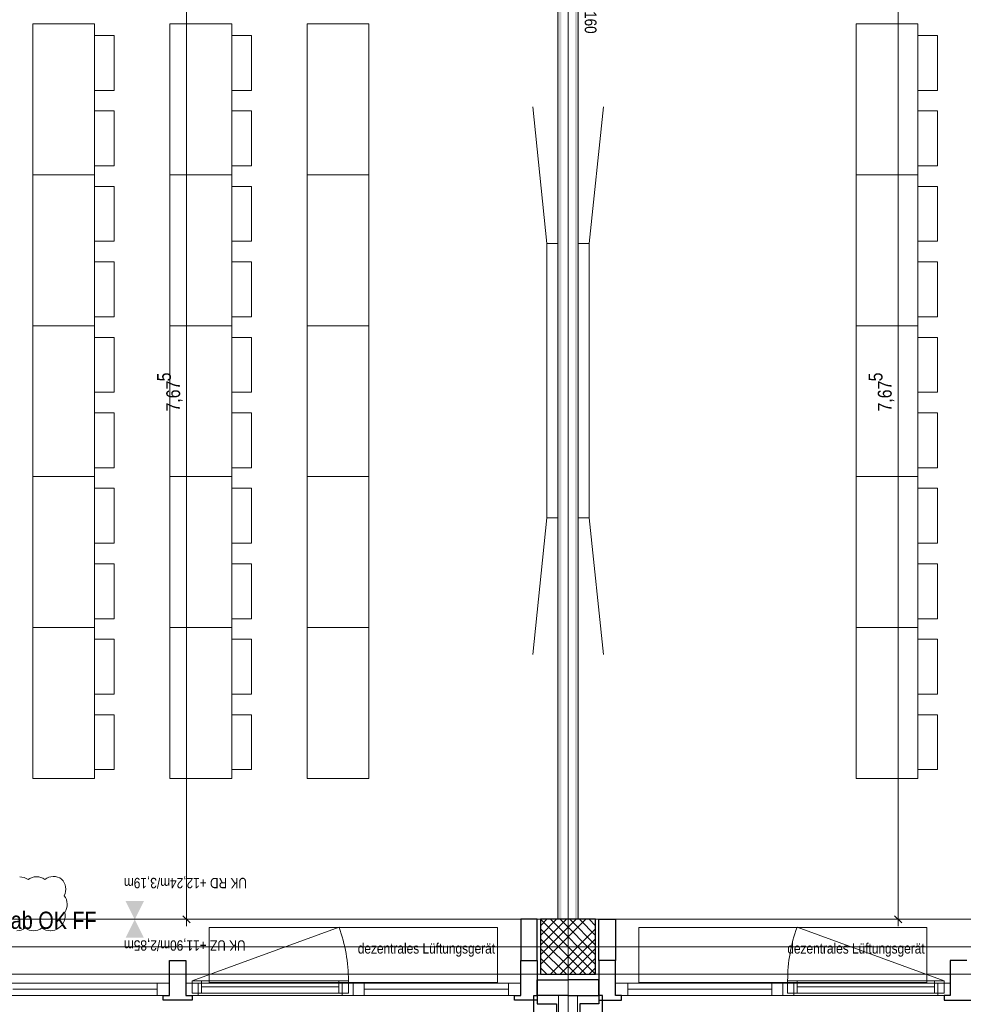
# Model space of a CAD drawing. Extents: x -620 to 300, y 62 to 1112.
# Tile 110 of 226: x -370 to -233, y 376 to 520. Entities that reach past the tile are written whole.
import ezdxf
from ezdxf.lldxf.tags import DXFTag

# ---------------------------------------------------------------- set-up
doc = ezdxf.new("R2010")
doc.units = 0
doc.layers.get('0').update_dxf_attribs({"lineweight": 13})
for name, color, linetype, lineweight, true_color in [('00 -Bauelemente -Gipskarton', 7, 'Continuous', 9, 0xff7fe6), ('30 -33 Aussenwände- 3 Aussenstützen', 7, 'Continuous', 50, 0x0000dd), ('30 -33 Aussenwände- 7 Fassade_ Elemente', 7, 'Continuous', 9, 0x00aacc), ('30 -34 Innenwände- 2 nichttragend', 7, 'Continuous', 18, 0xff7fe6), ('30 -35 Decken- 1 Konstruktion-Träger- Stahlbeton', 7, 'Continuous', 13, 0x33aa00), ('60- 61 allgemeine Ausstattung- 1 Möbel', 9, 'Continuous', 9, 0x808080), ('70 -76 Bemaßung- 2 Allgemein', 9, 'Continuous', 5, 0x808080), ('70 -77 Revision- 2 Wolken', 7, 'Continuous', 18, 0x944cff)]:
    doc.layers.add(name, color=color, linetype=linetype, lineweight=lineweight, true_color=true_color)
doc.layers.add('70 -71 Achsen- 1 Gebäudeachsen', color=7, linetype='STRICHPUNKT2-A06CPVSFL0', lineweight=18)
doc.layers.add('70 -75 Raumstempel- 3 Wandstempel', color=7, linetype='Continuous', lineweight=50)
doc.styles.get("Standard").update_dxf_attribs({"font": 'ARIALN.TTF'})
tags = doc.linetypes.add('grob-A06CPVSAL0', pattern=[14, 3, -8, 3]).pattern_tags.tags
tags[8:9] = [DXFTag(74, 4), DXFTag(75, 0), DXFTag(340, '0'), DXFTag(46, 0.0), DXFTag(50, 0.0), DXFTag(44, 0.0), DXFTag(45, 0.0)]
tags[6:7] = [DXFTag(74, 4), DXFTag(75, 0), DXFTag(340, '0'), DXFTag(46, 0.0), DXFTag(50, 0.0), DXFTag(44, 0.0), DXFTag(45, 0.0)]
tags[4:5] = [DXFTag(74, 4), DXFTag(75, 0), DXFTag(340, '0'), DXFTag(46, 0.0), DXFTag(50, 0.0), DXFTag(44, 0.0), DXFTag(45, 0.0)]
tags = doc.linetypes.add('STRICHPUNKT2-A06CPVSFL0', pattern=[12.7, 6.35, -3.175, 0, -3.175]).pattern_tags.tags
tags[10:11] = [DXFTag(74, 4), DXFTag(75, 0), DXFTag(340, '0'), DXFTag(46, 0.0), DXFTag(50, 0.0), DXFTag(44, 0.0), DXFTag(45, 0.0)]
tags[8:9] = [DXFTag(74, 4), DXFTag(75, 0), DXFTag(340, '0'), DXFTag(46, 0.0), DXFTag(50, 0.0), DXFTag(44, 0.0), DXFTag(45, 0.0)]
tags[6:7] = [DXFTag(74, 4), DXFTag(75, 0), DXFTag(340, '0'), DXFTag(46, 0.0), DXFTag(50, 0.0), DXFTag(44, 0.0), DXFTag(45, 0.0)]
tags[4:5] = [DXFTag(74, 4), DXFTag(75, 0), DXFTag(340, '0'), DXFTag(46, 0.0), DXFTag(50, 0.0), DXFTag(44, 0.0), DXFTag(45, 0.0)]

# ---------------------------------------------------------------- blocks, each defined once
blk = doc.blocks.new('Referenz-A06CPVSGL0')
at = {"layer": '00 -Bauelemente -Gipskarton', "color": 0, "linetype": 'Continuous', "lineweight": 0, "ltscale": 0.13}
for points in [[(-291.83, 545.45), (-292.08, 545.45), (-291.83, 388.45), (-292.08, 388.45)], [(-291.58, 545.45), (-291.83, 545.45), (-291.58, 388.45), (-291.83, 388.45)], [(-289.33, 545.45), (-289.58, 545.45), (-289.33, 388.45), (-289.58, 388.45)], [(-289.08, 545.45), (-289.33, 545.45), (-289.08, 388.45), (-289.33, 388.45)]]:
    blk.add_solid(points, dxfattribs=at)
at = {"layer": '30 -33 Aussenwände- 3 Aussenstützen', "color": 0, "lineweight": 9}
for p, q in [((-294.58, 388.45), (-286.58, 380.45)), ((-287.99, 388.45), (-294.58, 381.87)), ((-289.41, 388.45), (-294.58, 383.28)), ((-290.82, 388.45), (-294.58, 384.7)), ((-292.24, 388.45), (-294.58, 386.11)), ((-293.65, 388.45), (-294.58, 387.52)), ((-293.16, 388.45), (-286.58, 381.87)), ((-291.75, 388.45), (-286.58, 383.28)), ((-290.34, 388.45), (-286.58, 384.7)), ((-288.92, 388.45), (-286.58, 386.11)), ((-287.51, 388.45), (-286.58, 387.52)), ((-294.58, 387.04), (-287.99, 380.45)), ((-286.58, 387.04), (-293.16, 380.45)), ((-294.58, 385.62), (-289.41, 380.45)), ((-286.58, 385.62), (-291.75, 380.45)), ((-290.58, 385.45), (-290.58, 383.45)), ((-294.58, 384.21), (-290.82, 380.45)), ((-291.58, 384.45), (-289.58, 384.45)), ((-286.58, 384.21), (-290.34, 380.45)), ((-294.58, 382.8), (-292.24, 380.45)), ((-286.58, 382.8), (-288.92, 380.45)), ((-294.58, 381.38), (-293.65, 380.45)), ((-286.58, 381.38), (-287.51, 380.45))]:
    blk.add_line(p, q, dxfattribs=at)
at = {"layer": '30 -33 Aussenwände- 3 Aussenstützen', "color": 0, "linetype": 'Continuous', "lineweight": 25, "ltscale": 0.25}
for p, q in [((-286.58, 388.45), (-294.58, 388.45)), ((-294.58, 388.45), (-294.58, 380.45)), ((-286.58, 380.45), (-286.58, 388.45)), ((-294.58, 380.45), (-286.58, 380.45))]:
    blk.add_line(p, q, dxfattribs=at)
at = {"layer": '30 -33 Aussenwände- 7 Fassade_ Elemente', "color": 0, "linetype": 'Continuous', "ltscale": 0.13}
for p, q in [((-451.08, 388.45), (-295.08, 388.45)), ((-295.08, 388.45), (-295.08, 377.35)), ((-130.08, 388.45), (-286.08, 388.45)), ((-286.08, 388.45), (-286.08, 377.35)), ((-290.58, 383.45), (-290.58, 385.45)), ((-290.58, 383.45), (-290.58, 385.45)), ((-291.58, 384.45), (-289.58, 384.45)), ((-289.58, 384.45), (-291.58, 384.45)), ((-348.68, 379.15), (-373.08, 379.15)), ((-348.68, 377.35), (-348.68, 379.15)), ((-321.88, 379.15), (-346.28, 379.15)), ((-346.28, 379.15), (-346.28, 377.35)), ((-322.58, 379.5), (-345.38, 379.5)), ((-345.38, 379.5), (-345.38, 377.7)), ((-322.58, 377.7), (-322.58, 379.5)), ((-297.48, 379.15), (-321.88, 379.15)), ((-321.88, 379.15), (-321.88, 377.35)), ((-297.48, 377.35), (-297.48, 379.15)), ((-283.68, 377.35), (-283.68, 379.15)), ((-283.68, 379.15), (-259.28, 379.15)), ((-259.28, 379.15), (-259.28, 377.35)), ((-259.28, 379.15), (-234.88, 379.15)), ((-258.58, 377.7), (-258.58, 379.5)), ((-258.58, 379.5), (-235.78, 379.5)), ((-235.78, 379.5), (-235.78, 377.7)), ((-234.88, 379.15), (-234.88, 377.35)), ((-345.38, 377.7), (-322.58, 377.7)), ((-235.78, 377.7), (-258.58, 377.7)), ((-373.08, 377.35), (-348.68, 377.35)), ((-346.28, 377.35), (-321.88, 377.35)), ((-321.88, 377.35), (-297.48, 377.35)), ((-295.08, 377.35), (-291.98, 377.35)), ((-291.98, 377.35), (-291.98, 372.51)), ((-286.08, 377.35), (-289.18, 377.35)), ((-289.18, 377.35), (-289.18, 372.51)), ((-259.28, 377.35), (-283.68, 377.35)), ((-234.88, 377.35), (-259.28, 377.35))]:
    blk.add_line(p, q, dxfattribs=at)
at = {"layer": '30 -33 Aussenwände- 7 Fassade_ Elemente', "color": 0, "linetype": 'Continuous', "lineweight": 25, "ltscale": 0.25}
for p, q in [((-295.08, 388.45), (-297.48, 388.45)), ((-297.48, 388.45), (-297.48, 382.45)), ((-295.08, 382.45), (-295.08, 388.45)), ((-286.08, 382.45), (-286.08, 388.45)), ((-286.08, 388.45), (-283.68, 388.45)), ((-283.68, 388.45), (-283.68, 382.45)), ((-348.68, 377.35), (-348.68, 382.45)), ((-348.68, 382.45), (-346.28, 382.45)), ((-346.28, 382.45), (-346.28, 377.35)), ((-297.48, 377.35), (-297.48, 382.45)), ((-297.48, 382.45), (-295.08, 382.45)), ((-295.08, 382.45), (-295.08, 376.65)), ((-283.68, 382.45), (-286.08, 382.45)), ((-286.08, 382.45), (-286.08, 376.65)), ((-283.68, 377.35), (-283.68, 382.45)), ((-232.48, 382.45), (-234.88, 382.45)), ((-234.88, 382.45), (-234.88, 377.35)), ((-295.08, 377.35), (-295.08, 379.65)), ((-295.08, 379.65), (-290.58, 379.65)), ((-286.08, 379.65), (-290.58, 379.65)), ((-286.08, 377.35), (-286.08, 379.65)), ((-349.58, 376.65), (-349.58, 377.35)), ((-349.58, 377.35), (-348.68, 377.35)), ((-345.38, 376.65), (-349.58, 376.65)), ((-346.28, 377.35), (-345.38, 377.35)), ((-345.38, 377.35), (-345.38, 376.65)), ((-298.38, 376.65), (-298.38, 377.35)), ((-298.38, 377.35), (-297.48, 377.35)), ((-295.08, 376.65), (-298.38, 376.65)), ((-295.58, 373.51), (-295.58, 377.35)), ((-295.58, 377.35), (-295.08, 377.35)), ((-290.58, 377.35), (-295.08, 377.35)), ((-295.08, 377.35), (-295.08, 376.15)), ((-295.08, 376.15), (-292.28, 376.15)), ((-292.28, 376.15), (-292.28, 373.51)), ((-290.58, 377.35), (-286.08, 377.35)), ((-286.08, 376.15), (-288.88, 376.15)), ((-288.88, 376.15), (-288.88, 373.51)), ((-286.08, 377.35), (-286.08, 376.15)), ((-285.58, 377.35), (-286.08, 377.35)), ((-286.08, 376.65), (-282.78, 376.65)), ((-285.58, 373.51), (-285.58, 377.35)), ((-282.78, 377.35), (-283.68, 377.35)), ((-282.78, 376.65), (-282.78, 377.35)), ((-234.88, 377.35), (-235.78, 377.35)), ((-235.78, 377.35), (-235.78, 376.65)), ((-235.78, 376.65), (-231.58, 376.65))]:
    blk.add_line(p, q, dxfattribs=at)
at = {"layer": '30 -33 Aussenwände- 7 Fassade_ Elemente', "color": 0, "linetype": 'grob-A06CPVSAL0', "ltscale": 0.13}
for p, q in [((-345.38, 379.5), (-323.95, 387.3)), ((-300.88, 387.25), (-342.88, 387.25)), ((-342.88, 387.25), (-342.88, 379.25)), ((-300.88, 379.25), (-300.88, 387.25)), ((-238.28, 387.25), (-280.28, 387.25)), ((-280.28, 387.25), (-280.28, 379.25)), ((-235.78, 379.5), (-257.2, 387.3)), ((-238.28, 379.25), (-238.28, 387.25)), ((-342.88, 379.25), (-300.88, 379.25)), ((-280.28, 379.25), (-238.28, 379.25))]:
    blk.add_line(p, q, dxfattribs=at)
at = {"layer": '30 -33 Aussenwände- 7 Fassade_ Elemente', "color": 0, "linetype": 'Continuous', "lineweight": 18, "ltscale": 0.18}
for p, q in [((-297.48, 377.35), (-297.48, 382.45)), ((-297.48, 382.45), (-295.08, 382.45)), ((-295.08, 382.45), (-295.08, 376.65)), ((-283.68, 382.45), (-286.08, 382.45)), ((-286.08, 382.45), (-286.08, 376.65)), ((-283.68, 377.35), (-283.68, 382.45)), ((-348.68, 379.15), (-350.48, 379.15)), ((-350.48, 379.15), (-350.48, 377.35)), ((-348.68, 377.35), (-348.68, 379.15)), ((-344.48, 379.15), (-346.28, 379.15)), ((-346.28, 379.15), (-346.28, 377.35)), ((-343.98, 379.5), (-345.38, 379.5)), ((-345.38, 379.5), (-345.38, 377.7)), ((-344.48, 377.35), (-344.48, 379.15)), ((-343.98, 377.7), (-343.98, 379.5)), ((-322.58, 379.5), (-323.98, 379.5)), ((-323.98, 379.5), (-323.98, 377.7)), ((-321.88, 379.15), (-323.48, 379.15)), ((-323.48, 379.15), (-323.48, 377.35)), ((-322.58, 377.7), (-322.58, 379.5)), ((-321.88, 377.35), (-321.88, 379.15)), ((-320.28, 379.15), (-321.88, 379.15)), ((-320.28, 377.35), (-320.28, 379.15)), ((-297.48, 379.15), (-299.28, 379.15)), ((-299.28, 379.15), (-299.28, 377.35)), ((-297.48, 377.35), (-297.48, 379.15)), ((-283.68, 377.35), (-283.68, 379.15)), ((-283.68, 379.15), (-281.88, 379.15)), ((-281.88, 379.15), (-281.88, 377.35)), ((-260.88, 377.35), (-260.88, 379.15)), ((-260.88, 379.15), (-259.28, 379.15)), ((-259.28, 377.35), (-259.28, 379.15)), ((-259.28, 379.15), (-257.68, 379.15)), ((-258.58, 377.7), (-258.58, 379.5)), ((-258.58, 379.5), (-257.18, 379.5)), ((-257.68, 379.15), (-257.68, 377.35)), ((-257.18, 379.5), (-257.18, 377.7)), ((-237.18, 377.7), (-237.18, 379.5)), ((-237.18, 379.5), (-235.78, 379.5)), ((-236.68, 377.35), (-236.68, 379.15)), ((-236.68, 379.15), (-234.88, 379.15)), ((-235.78, 379.5), (-235.78, 377.7)), ((-234.88, 379.15), (-234.88, 377.35)), ((-371.48, 378.25), (-350.48, 378.25)), ((-345.38, 377.7), (-343.98, 377.7)), ((-323.98, 378.6), (-343.98, 378.6)), ((-323.98, 377.7), (-322.58, 377.7)), ((-320.28, 378.25), (-299.28, 378.25)), ((-260.88, 378.25), (-281.88, 378.25)), ((-257.18, 377.7), (-258.58, 377.7)), ((-257.18, 378.6), (-237.18, 378.6)), ((-235.78, 377.7), (-237.18, 377.7)), ((-350.48, 377.35), (-348.68, 377.35)), ((-346.28, 377.35), (-344.48, 377.35)), ((-323.48, 377.35), (-321.88, 377.35)), ((-321.88, 377.35), (-320.28, 377.35)), ((-299.28, 377.35), (-297.48, 377.35)), ((-298.38, 376.65), (-298.38, 377.35)), ((-298.38, 377.35), (-297.48, 377.35)), ((-295.08, 376.65), (-298.38, 376.65)), ((-286.08, 376.65), (-282.78, 376.65)), ((-282.78, 377.35), (-283.68, 377.35)), ((-281.88, 377.35), (-283.68, 377.35)), ((-282.78, 376.65), (-282.78, 377.35)), ((-259.28, 377.35), (-260.88, 377.35)), ((-257.68, 377.35), (-259.28, 377.35)), ((-234.88, 377.35), (-236.68, 377.35))]:
    blk.add_line(p, q, dxfattribs=at)
at = {"layer": '30 -33 Aussenwände- 7 Fassade_ Elemente', "color": 0, "linetype": 'grob-A06CPVSAL0', "ltscale": 0.13}
for centre, major_axis in [((-345.38, 379.5), (22.8, 0)), ((-235.78, 379.5), (-21.42, 7.8))]:
    blk.add_ellipse(centre, major_axis=major_axis, ratio=1, start_param=0, end_param=0.349066, dxfattribs=at)
at = {"layer": '30 -34 Innenwände- 2 nichttragend', "color": 0, "linetype": 'Continuous', "ltscale": 0.18}
for p, q in [((-292.08, 545.45), (-292.08, 388.45)), ((-289.08, 545.45), (-289.08, 388.45)), ((-292.08, 388.45), (-289.08, 388.45))]:
    blk.add_line(p, q, dxfattribs=at)
at = {"layer": '30 -35 Decken- 1 Konstruktion-Träger- Stahlbeton', "color": 0, "linetype": 'grob-A06CPVSAL0', "lineweight": -2, "ltscale": 0.13}
for p, q in [((-451.58, 388.45), (35.42, 388.45)), ((-451.58, 380.45), (35.42, 380.45))]:
    blk.add_line(p, q, dxfattribs=at)
at = {"layer": '60- 61 allgemeine Ausstattung- 1 Möbel', "color": 0, "linetype": 'Continuous', "ltscale": 0.13}
for p, q in [((-368.6, 496.96), (-368.6, 518.96)), ((-368.6, 518.96), (-359.6, 518.96)), ((-359.6, 518.96), (-359.6, 496.96)), ((-348.6, 496.96), (-348.6, 518.96)), ((-348.6, 518.96), (-339.6, 518.96)), ((-339.6, 518.96), (-339.6, 496.96)), ((-328.6, 496.96), (-328.6, 518.96)), ((-328.6, 518.96), (-319.6, 518.96)), ((-319.6, 518.96), (-319.6, 496.96)), ((-248.6, 496.96), (-248.6, 518.96)), ((-248.6, 518.96), (-239.6, 518.96)), ((-239.6, 518.96), (-239.6, 496.96)), ((-359.6, 509.26), (-359.6, 517.26)), ((-359.6, 517.26), (-356.72, 517.26)), ((-356.72, 517.26), (-356.72, 509.26)), ((-339.6, 509.26), (-339.6, 517.26)), ((-339.6, 517.26), (-336.72, 517.26)), ((-336.72, 517.26), (-336.72, 509.26)), ((-239.6, 509.26), (-239.6, 517.26)), ((-239.6, 517.26), (-236.72, 517.26)), ((-236.72, 517.26), (-236.72, 509.26)), ((-356.72, 509.26), (-359.6, 509.26)), ((-336.72, 509.26), (-339.6, 509.26)), ((-236.72, 509.26), (-239.6, 509.26)), ((-293.68, 486.95), (-295.73, 506.85)), ((-287.48, 486.95), (-285.43, 506.85)), ((-359.6, 498.26), (-359.6, 506.26)), ((-359.6, 506.26), (-356.72, 506.26)), ((-356.72, 506.26), (-356.72, 498.26)), ((-339.6, 498.26), (-339.6, 506.26)), ((-339.6, 506.26), (-336.72, 506.26)), ((-336.72, 506.26), (-336.72, 498.26)), ((-239.6, 498.26), (-239.6, 506.26)), ((-239.6, 506.26), (-236.72, 506.26)), ((-236.72, 506.26), (-236.72, 498.26)), ((-356.72, 498.26), (-359.6, 498.26)), ((-336.72, 498.26), (-339.6, 498.26)), ((-236.72, 498.26), (-239.6, 498.26)), ((-359.6, 496.96), (-368.6, 496.96)), ((-368.6, 474.96), (-368.6, 496.96)), ((-368.6, 496.96), (-359.6, 496.96)), ((-359.6, 496.96), (-359.6, 474.96)), ((-339.6, 496.96), (-348.6, 496.96)), ((-348.6, 474.96), (-348.6, 496.96)), ((-348.6, 496.96), (-339.6, 496.96)), ((-339.6, 496.96), (-339.6, 474.96)), ((-319.6, 496.96), (-328.6, 496.96)), ((-328.6, 474.96), (-328.6, 496.96)), ((-328.6, 496.96), (-319.6, 496.96)), ((-319.6, 496.96), (-319.6, 474.96)), ((-239.6, 496.96), (-248.6, 496.96)), ((-248.6, 474.96), (-248.6, 496.96)), ((-248.6, 496.96), (-239.6, 496.96)), ((-239.6, 496.96), (-239.6, 474.96)), ((-359.6, 487.26), (-359.6, 495.26)), ((-359.6, 495.26), (-356.72, 495.26)), ((-356.72, 495.26), (-356.72, 487.26)), ((-339.6, 487.26), (-339.6, 495.26)), ((-339.6, 495.26), (-336.72, 495.26)), ((-336.72, 495.26), (-336.72, 487.26)), ((-239.6, 487.26), (-239.6, 495.26)), ((-239.6, 495.26), (-236.72, 495.26)), ((-236.72, 495.26), (-236.72, 487.26)), ((-356.72, 487.26), (-359.6, 487.26)), ((-336.72, 487.26), (-339.6, 487.26)), ((-293.68, 486.95), (-292.08, 486.95)), ((-293.68, 446.95), (-293.68, 486.95)), ((-292.08, 486.95), (-292.08, 446.95)), ((-289.08, 486.95), (-287.48, 486.95)), ((-289.08, 446.95), (-289.08, 486.95)), ((-287.48, 486.95), (-287.48, 446.95)), ((-236.72, 487.26), (-239.6, 487.26)), ((-359.6, 476.26), (-359.6, 484.26)), ((-359.6, 484.26), (-356.72, 484.26)), ((-356.72, 484.26), (-356.72, 476.26)), ((-339.6, 476.26), (-339.6, 484.26)), ((-339.6, 484.26), (-336.72, 484.26)), ((-336.72, 484.26), (-336.72, 476.26)), ((-239.6, 476.26), (-239.6, 484.26)), ((-239.6, 484.26), (-236.72, 484.26)), ((-236.72, 484.26), (-236.72, 476.26)), ((-356.72, 476.26), (-359.6, 476.26)), ((-336.72, 476.26), (-339.6, 476.26)), ((-236.72, 476.26), (-239.6, 476.26)), ((-368.6, 452.96), (-368.6, 474.96)), ((-368.6, 474.96), (-359.6, 474.96)), ((-359.6, 474.96), (-368.6, 474.96)), ((-359.6, 474.96), (-359.6, 452.96)), ((-348.6, 452.96), (-348.6, 474.96)), ((-348.6, 474.96), (-339.6, 474.96)), ((-339.6, 474.96), (-348.6, 474.96)), ((-339.6, 474.96), (-339.6, 452.96)), ((-328.6, 452.96), (-328.6, 474.96)), ((-328.6, 474.96), (-319.6, 474.96)), ((-319.6, 474.96), (-328.6, 474.96)), ((-319.6, 474.96), (-319.6, 452.96)), ((-248.6, 452.96), (-248.6, 474.96)), ((-248.6, 474.96), (-239.6, 474.96)), ((-239.6, 474.96), (-248.6, 474.96)), ((-239.6, 474.96), (-239.6, 452.96)), ((-359.6, 465.26), (-359.6, 473.26)), ((-359.6, 473.26), (-356.72, 473.26)), ((-356.72, 473.26), (-356.72, 465.26)), ((-339.6, 465.26), (-339.6, 473.26)), ((-339.6, 473.26), (-336.72, 473.26)), ((-336.72, 473.26), (-336.72, 465.26)), ((-239.6, 465.26), (-239.6, 473.26)), ((-239.6, 473.26), (-236.72, 473.26)), ((-236.72, 473.26), (-236.72, 465.26)), ((-356.72, 465.26), (-359.6, 465.26)), ((-336.72, 465.26), (-339.6, 465.26)), ((-236.72, 465.26), (-239.6, 465.26)), ((-359.6, 454.26), (-359.6, 462.26)), ((-359.6, 462.26), (-356.72, 462.26)), ((-356.72, 462.26), (-356.72, 454.26)), ((-339.6, 454.26), (-339.6, 462.26)), ((-339.6, 462.26), (-336.72, 462.26)), ((-336.72, 462.26), (-336.72, 454.26)), ((-239.6, 454.26), (-239.6, 462.26)), ((-239.6, 462.26), (-236.72, 462.26)), ((-236.72, 462.26), (-236.72, 454.26)), ((-356.72, 454.26), (-359.6, 454.26)), ((-336.72, 454.26), (-339.6, 454.26)), ((-236.72, 454.26), (-239.6, 454.26)), ((-359.6, 452.96), (-368.6, 452.96)), ((-368.6, 430.96), (-368.6, 452.96)), ((-368.6, 452.96), (-359.6, 452.96)), ((-359.6, 452.96), (-359.6, 430.96)), ((-348.6, 430.96), (-348.6, 452.96)), ((-348.6, 452.96), (-339.6, 452.96)), ((-339.6, 452.96), (-348.6, 452.96)), ((-339.6, 452.96), (-339.6, 430.96)), ((-328.6, 430.96), (-328.6, 452.96)), ((-328.6, 452.96), (-319.6, 452.96)), ((-319.6, 452.96), (-328.6, 452.96)), ((-319.6, 452.96), (-319.6, 430.96)), ((-248.6, 430.96), (-248.6, 452.96)), ((-248.6, 452.96), (-239.6, 452.96)), ((-239.6, 452.96), (-248.6, 452.96)), ((-239.6, 452.96), (-239.6, 430.96)), ((-359.6, 443.26), (-359.6, 451.26)), ((-359.6, 451.26), (-356.72, 451.26)), ((-356.72, 451.26), (-356.72, 443.26)), ((-339.6, 443.26), (-339.6, 451.26)), ((-339.6, 451.26), (-336.72, 451.26)), ((-336.72, 451.26), (-336.72, 443.26)), ((-239.6, 443.26), (-239.6, 451.26)), ((-239.6, 451.26), (-236.72, 451.26)), ((-236.72, 451.26), (-236.72, 443.26)), ((-293.68, 446.95), (-295.73, 427.06)), ((-292.08, 446.95), (-293.68, 446.95)), ((-287.48, 446.95), (-289.08, 446.95)), ((-287.48, 446.95), (-285.43, 427.06)), ((-356.72, 443.26), (-359.6, 443.26)), ((-336.72, 443.26), (-339.6, 443.26)), ((-236.72, 443.26), (-239.6, 443.26)), ((-359.6, 432.26), (-359.6, 440.26)), ((-359.6, 440.26), (-356.72, 440.26)), ((-356.72, 440.26), (-356.72, 432.26)), ((-339.6, 432.26), (-339.6, 440.26)), ((-339.6, 440.26), (-336.72, 440.26)), ((-336.72, 440.26), (-336.72, 432.26)), ((-239.6, 432.26), (-239.6, 440.26)), ((-239.6, 440.26), (-236.72, 440.26)), ((-236.72, 440.26), (-236.72, 432.26)), ((-356.72, 432.26), (-359.6, 432.26)), ((-336.72, 432.26), (-339.6, 432.26)), ((-236.72, 432.26), (-239.6, 432.26)), ((-368.6, 408.96), (-368.6, 430.96)), ((-368.6, 430.96), (-359.6, 430.96)), ((-359.6, 430.96), (-368.6, 430.96)), ((-359.6, 430.96), (-359.6, 408.96)), ((-339.6, 430.96), (-348.6, 430.96)), ((-348.6, 408.96), (-348.6, 430.96)), ((-348.6, 430.96), (-339.6, 430.96)), ((-339.6, 430.96), (-339.6, 408.96)), ((-319.6, 430.96), (-328.6, 430.96)), ((-328.6, 408.96), (-328.6, 430.96)), ((-328.6, 430.96), (-319.6, 430.96)), ((-319.6, 430.96), (-319.6, 408.96)), ((-239.6, 430.96), (-248.6, 430.96)), ((-248.6, 408.96), (-248.6, 430.96)), ((-248.6, 430.96), (-239.6, 430.96)), ((-239.6, 430.96), (-239.6, 408.96)), ((-359.6, 421.26), (-359.6, 429.26)), ((-359.6, 429.26), (-356.72, 429.26)), ((-356.72, 429.26), (-356.72, 421.26)), ((-339.6, 421.26), (-339.6, 429.26)), ((-339.6, 429.26), (-336.72, 429.26)), ((-336.72, 429.26), (-336.72, 421.26)), ((-239.6, 421.26), (-239.6, 429.26)), ((-239.6, 429.26), (-236.72, 429.26)), ((-236.72, 429.26), (-236.72, 421.26)), ((-356.72, 421.26), (-359.6, 421.26)), ((-336.72, 421.26), (-339.6, 421.26)), ((-236.72, 421.26), (-239.6, 421.26)), ((-359.6, 410.26), (-359.6, 418.26)), ((-359.6, 418.26), (-356.72, 418.26)), ((-356.72, 418.26), (-356.72, 410.26)), ((-339.6, 410.26), (-339.6, 418.26)), ((-339.6, 418.26), (-336.72, 418.26)), ((-336.72, 418.26), (-336.72, 410.26)), ((-239.6, 410.26), (-239.6, 418.26)), ((-239.6, 418.26), (-236.72, 418.26)), ((-236.72, 418.26), (-236.72, 410.26)), ((-359.6, 408.96), (-368.6, 408.96)), ((-356.72, 410.26), (-359.6, 410.26)), ((-339.6, 408.96), (-348.6, 408.96)), ((-336.72, 410.26), (-339.6, 410.26)), ((-319.6, 408.96), (-328.6, 408.96)), ((-239.6, 408.96), (-248.6, 408.96)), ((-236.72, 410.26), (-239.6, 410.26))]:
    blk.add_line(p, q, dxfattribs=at)
at = {"layer": '70 -71 Achsen- 1 Gebäudeachsen', "color": 0, "linetype": 'STRICHPUNKT2-A06CPVSFL0', "ltscale": 0.18}
for p, q in [((-290.58, 1084.39), (-290.58, 84.95)), ((-538.63, 384.45), (76.53, 384.45))]:
    blk.add_line(p, q, dxfattribs=at)
at = {"layer": '70 -76 Bemaßung- 2 Allgemein', "color": 0, "linetype": 'Continuous', "ltscale": 0.13}
for p, q in [((-346.18, 389.51), (-346.18, 540.89)), ((-242.48, 389.51), (-242.48, 540.89)), ((-346.18, 387.45), (-346.18, 389.51)), ((-242.48, 387.45), (-242.48, 389.51)), ((-348.68, 388.45), (-345.18, 388.45)), ((-239.98, 388.45), (-243.48, 388.45))]:
    blk.add_line(p, q, dxfattribs=at)
at = {"layer": '70 -76 Bemaßung- 2 Allgemein', "color": 0, "linetype": 'Continuous', "lineweight": 20, "ltscale": 0.2}
for p, q in [((-345.65, 387.92), (-346.71, 388.98)), ((-241.95, 387.92), (-243.01, 388.98))]:
    blk.add_line(p, q, dxfattribs=at)
at = {"layer": '70 -76 Bemaßung- 2 Allgemein', "color": 0, "lineweight": 0}
for points in [[(-355.06, 391.1), (-353.73, 388.43), (-352.39, 391.1)], [(-355.06, 385.76), (-353.73, 388.43), (-352.39, 385.76)]]:
    blk.add_solid(points, dxfattribs=at)
at = {"layer": '70 -77 Revision- 2 Wolken', "color": 0, "linetype": 'Continuous', "ltscale": 0.18}
for centre, major_axis in [((-370.47, 392.6), (1.2, 1.64)), ((-368.03, 392.63), (-0.03, 2.03)), ((-368.03, 392.63), (1.2, 1.64)), ((-365.59, 392.66), (-0.03, 2.03)), ((-365.59, 392.66), (1.2, 1.64)), ((-365.81, 392.84), (2.01, 0.32)), ((-365.81, 392.84), (1.8, -0.95)), ((-365.6, 390.63), (2.03, 0.06)), ((-365.6, 390.63), (1.66, -1.17)), ((-365.89, 388.91), (1.9, -0.73)), ((-365.89, 388.91), (1.08, -1.72)), ((-370.91, 388.81), (0, -2.03)), ((-368.47, 388.81), (-1.22, -1.63)), ((-368.47, 388.81), (0, -2.03)), ((-366.03, 388.81), (-1.22, -1.63)), ((-366.03, 388.81), (0, -2.03))]:
    blk.add_ellipse(centre, major_axis=major_axis, ratio=1, start_param=0, end_param=0.643501, dxfattribs=at)
at = {"layer": '30 -33 Aussenwände- 7 Fassade_ Elemente', "color": 0, "linetype": 'Continuous', "ltscale": 0.13, "attachment_point": 1}
for s, insert, char_height in [('{\\fArial Narrow;BRH 85cm ab OK FF}', (-386.53, 389.57), 2.5172), ('{\\fArial Narrow;dezentrales Lüftungsgerät}', (-321.22, 384.97), 1.5103), ('{\\fArial Narrow;dezentrales Lüftungsgerät}', (-258.62, 384.97), 1.5103)]:
    blk.add_mtext(s, dxfattribs=dict(at, insert=insert, char_height=char_height))
at = {"layer": '30 -33 Aussenwände- 7 Fassade_ Elemente', "color": 0, "linetype": 'ByBlock', "ltscale": 0.13, "char_height": 0.0036, "attachment_point": 1}
for s, insert in [('{\\fArial Narrow;IFC_UUID}', (-360.98, 383.72)), ('{\\fArial Narrow;instanceID}', (-360.98, 383.72)), ('{\\fArial Narrow;IFC_UUID}', (-306.98, 383.72)), ('{\\fArial Narrow;instanceID}', (-306.98, 383.72))]:
    blk.add_mtext(s, dxfattribs=dict(at, insert=insert))
at = {"layer": '30 -33 Aussenwände- 7 Fassade_ Elemente', "color": 0, "linetype": 'ByBlock', "ltscale": 0.13, "insert": (-274.18, 383.72), "char_height": 0.0036, "attachment_point": 1, "rotation": 180}
for s in ['{\\fArial Narrow;IFC_UUID}', '{\\fArial Narrow;instanceID}']:
    blk.add_mtext(s, dxfattribs=at)
at = {"layer": '70 -75 Raumstempel- 3 Wandstempel', "color": 0, "linetype": 'Continuous', "ltscale": 0.5, "insert": (-286.43, 522.65), "char_height": 1.7117, "attachment_point": 1, "rotation": 270}
blk.add_mtext('{\\fArial Narrow;W160}', dxfattribs=at)
at = {"layer": '70 -76 Bemaßung- 2 Allgemein', "color": 0, "linetype": 'Continuous', "ltscale": 0.13, "attachment_point": 1}
for s, insert, char_height, rotation in [('{\\fArial Narrow;5}', (-350.47, 466.85), 2.0138, 90), ('{\\fArial Narrow;5}', (-246.77, 466.85), 2.0138, 90), ('{\\fArial Narrow;7,67}', (-349.13, 462.46), 2.0138, 90), ('{\\fArial Narrow;7,67}', (-245.43, 462.46), 2.0138, 90), ('{\\fArial Narrow;UK RD +12,24m/3,19m}', (-337.38, 392.98), 1.5103, 180), ('{\\fArial Narrow;UK UZ +11,90m/2,85m}', (-337.57, 383.88), 1.5103, 180)]:
    blk.add_mtext(s, dxfattribs=dict(at, insert=insert, char_height=char_height, rotation=rotation))

msp = doc.modelspace()

# ---------------------------------------------------------------- block references
at = {"color": 8, "lineweight": 13, "ltscale": 0.13, "true_color": 0x808080}
msp.add_blockref('Referenz-A06CPVSGL0', (0, 0), dxfattribs=at)

doc.saveas('drawing.dxf')
